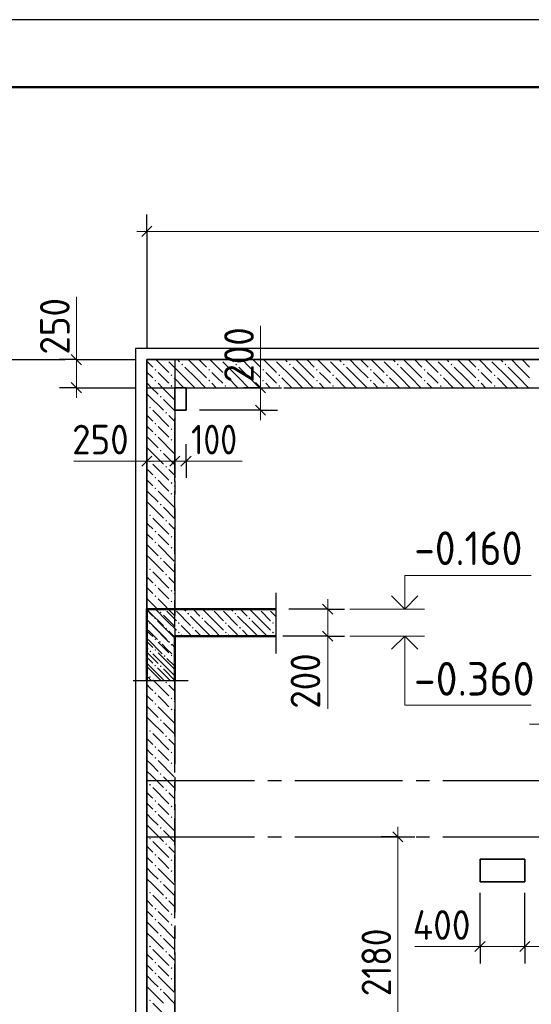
# Model space of a CAD drawing. Header units: millimetres. Extents: x 0 to 50400, y 0 to 35640.
# Tile 9 of 19: x 7882 to 12442, y 26870 to 35640. Entities that reach past the tile are written whole.
import ezdxf

# ---------------------------------------------------------------- set-up
doc = ezdxf.new("R2010")
doc.units = ezdxf.units.MM
doc.linetypes.add('______2', pattern=[324, 240, -84])
doc.linetypes.add('______5', pattern=[1320, 960, -120, 120, -120])
for name, color, linetype, lineweight in [('Standard', 7, 'Continuous', 25), ('ЖБ Перекрытие верхний уровень', 7, 'Continuous', 35), ('ЖБ Стена верхний уровень', 7, 'Continuous', 35), ('Общий01', 7, 'Continuous', 13), ('Примечания', 7, 'Continuous', 13), ('Размерная линия_ общее', 7, 'Continuous', 13)]:
    doc.layers.add(name, color=color, linetype=linetype, lineweight=lineweight)
doc.layers.add('Оси', color=7, linetype='______5', true_color=0x656565)
doc.styles.add('ISOCPEUR', font='txt')

msp = doc.modelspace()

# ---------------------------------------------------------------- hatches: boundary and pattern name
at = {"layer": 'ЖБ Стена верхний уровень', "linetype": 'Continuous', "lineweight": 18, "transparency": 33554687}
for points in [[(9190.5, 32612.4), (9187.6, 32609.5), (9184.7, 32612.4)], [(9323.8, 32569.3), (9331.6, 32577.1), (9339.4, 32569.3), (9331.6, 32561.5)], [(9670.5, 32612.4), (9667.6, 32609.5), (9664.7, 32612.4)], [(9803.8, 32569.3), (9811.6, 32577.1), (9819.4, 32569.3), (9811.6, 32561.5)], [(10150.5, 32612.4), (10147.6, 32609.5), (10144.7, 32612.4)], [(10283.8, 32569.3), (10291.6, 32577.1), (10299.4, 32569.3), (10291.6, 32561.5)], [(10630.5, 32612.4), (10627.6, 32609.5), (10624.7, 32612.4)], [(10763.8, 32569.3), (10771.6, 32577.1), (10779.4, 32569.3), (10771.6, 32561.5)], [(11110.5, 32612.4), (11107.6, 32609.5), (11104.7, 32612.4)], [(11243.8, 32569.3), (11251.6, 32577.1), (11259.4, 32569.3), (11251.6, 32561.5)], [(11590.5, 32612.4), (11587.6, 32609.5), (11584.7, 32612.4)], [(11723.8, 32569.3), (11731.6, 32577.1), (11739.4, 32569.3), (11731.6, 32561.5)], [(12070.5, 32612.4), (12067.6, 32609.5), (12064.7, 32612.4)], [(12203.8, 32569.3), (12211.6, 32577.1), (12219.4, 32569.3), (12211.6, 32561.5)], [(9083.8, 32521.3), (9091.6, 32529.1), (9099.4, 32521.3), (9091.6, 32513.5)], [(9227.8, 32473.3), (9235.6, 32481.1), (9243.4, 32473.3), (9235.6, 32465.5)], [(9563.8, 32521.3), (9571.6, 32529.1), (9579.4, 32521.3), (9571.6, 32513.5)], [(9707.8, 32473.3), (9715.6, 32481.1), (9723.4, 32473.3), (9715.6, 32465.5)], [(10043.8, 32521.3), (10051.6, 32529.1), (10059.4, 32521.3), (10051.6, 32513.5)], [(10187.8, 32473.3), (10195.6, 32481.1), (10203.4, 32473.3), (10195.6, 32465.5)], [(10523.8, 32521.3), (10531.6, 32529.1), (10539.4, 32521.3), (10531.6, 32513.5)], [(10667.8, 32473.3), (10675.6, 32481.1), (10683.4, 32473.3), (10675.6, 32465.5)], [(11003.8, 32521.3), (11011.6, 32529.1), (11019.4, 32521.3), (11011.6, 32513.5)], [(11147.8, 32473.3), (11155.6, 32481.1), (11163.4, 32473.3), (11155.6, 32465.5)], [(11483.8, 32521.3), (11491.6, 32529.1), (11499.4, 32521.3), (11491.6, 32513.5)], [(11627.8, 32473.3), (11635.6, 32481.1), (11643.4, 32473.3), (11635.6, 32465.5)], [(11963.8, 32521.3), (11971.6, 32529.1), (11979.4, 32521.3), (11971.6, 32513.5)], [(12107.8, 32473.3), (12115.6, 32481.1), (12123.4, 32473.3), (12115.6, 32465.5)], [(9083.8, 32425.3), (9091.6, 32433.1), (9099.4, 32425.3), (9091.6, 32417.5)], [(9227.8, 32377.3), (9235.6, 32385.1), (9243.4, 32377.3), (9235.6, 32369.5)], [(9563.8, 32425.3), (9571.6, 32433.1), (9579.4, 32425.3), (9571.6, 32417.5)], [(9707.8, 32377.3), (9715.6, 32385.1), (9723.4, 32377.3), (9715.6, 32369.5)], [(10043.8, 32425.3), (10051.6, 32433.1), (10059.4, 32425.3), (10051.6, 32417.5)], [(10187.8, 32377.3), (10195.6, 32385.1), (10203.4, 32377.3), (10195.6, 32369.5)], [(10523.8, 32425.3), (10531.6, 32433.1), (10539.4, 32425.3), (10531.6, 32417.5)], [(10667.8, 32377.3), (10675.6, 32385.1), (10683.4, 32377.3), (10675.6, 32369.5)], [(11003.8, 32425.3), (11011.6, 32433.1), (11019.4, 32425.3), (11011.6, 32417.5)], [(11147.8, 32377.3), (11155.6, 32385.1), (11163.4, 32377.3), (11155.6, 32369.5)], [(11483.8, 32425.3), (11491.6, 32433.1), (11499.4, 32425.3), (11491.6, 32417.5)], [(11627.8, 32377.3), (11635.6, 32385.1), (11643.4, 32377.3), (11635.6, 32369.5)], [(11963.8, 32425.3), (11971.6, 32433.1), (11979.4, 32425.3), (11971.6, 32417.5)], [(12107.8, 32377.3), (12115.6, 32385.1), (12123.4, 32377.3), (12115.6, 32369.5)], [(9131.8, 32281.3), (9139.6, 32289.1), (9147.4, 32281.3), (9139.6, 32273.5)], [(9035.8, 32185.3), (9043.6, 32193.1), (9051.4, 32185.3), (9043.6, 32177.5)], [(9179.8, 32137.3), (9187.6, 32145.1), (9195.4, 32137.3), (9187.6, 32129.5)], [(9083.8, 32041.3), (9091.6, 32049.1), (9099.4, 32041.3), (9091.6, 32033.5)], [(9083.8, 31945.3), (9091.6, 31953.1), (9099.4, 31945.3), (9091.6, 31937.5)], [(9227.8, 31993.3), (9235.6, 32001.1), (9243.4, 31993.3), (9235.6, 31985.5)], [(9227.8, 31897.3), (9235.6, 31905.1), (9243.4, 31897.3), (9235.6, 31889.5)], [(9131.8, 31801.3), (9139.6, 31809.1), (9147.4, 31801.3), (9139.6, 31793.5)], [(9035.8, 31705.3), (9043.6, 31713.1), (9051.4, 31705.3), (9043.6, 31697.5)], [(9179.8, 31657.3), (9187.6, 31665.1), (9195.4, 31657.3), (9187.6, 31649.5)], [(9083.8, 31561.3), (9091.6, 31569.1), (9099.4, 31561.3), (9091.6, 31553.5)], [(9227.8, 31513.3), (9235.6, 31521.1), (9243.4, 31513.3), (9235.6, 31505.5)], [(9083.8, 31465.3), (9091.6, 31473.1), (9099.4, 31465.3), (9091.6, 31457.5)], [(9227.8, 31417.3), (9235.6, 31425.1), (9243.4, 31417.3), (9235.6, 31409.5)], [(9131.8, 31321.3), (9139.6, 31329.1), (9147.4, 31321.3), (9139.6, 31313.5)], [(9035.8, 31225.3), (9043.6, 31233.1), (9051.4, 31225.3), (9043.6, 31217.5)], [(9179.8, 31177.3), (9187.6, 31185.1), (9195.4, 31177.3), (9187.6, 31169.5)], [(9083.8, 31081.3), (9091.6, 31089.1), (9099.4, 31081.3), (9091.6, 31073.5)], [(9083.8, 30985.3), (9091.6, 30993.1), (9099.4, 30985.3), (9091.6, 30977.5)], [(9227.8, 31033.3), (9235.6, 31041.1), (9243.4, 31033.3), (9235.6, 31025.5)], [(9227.8, 30937.3), (9235.6, 30945.1), (9243.4, 30937.3), (9235.6, 30929.5)], [(9131.8, 30841.3), (9139.6, 30849.1), (9147.4, 30841.3), (9139.6, 30833.5)], [(9035.8, 30745.3), (9043.6, 30753.1), (9051.4, 30745.3), (9043.6, 30737.5)], [(9179.8, 30697.3), (9187.6, 30705.1), (9195.4, 30697.3), (9187.6, 30689.5)], [(9083.8, 30601.3), (9091.6, 30609.1), (9099.4, 30601.3), (9091.6, 30593.5)], [(9227.8, 30553.3), (9235.6, 30561.1), (9243.4, 30553.3), (9235.6, 30545.5)], [(9083.8, 30505.3), (9091.6, 30513.1), (9099.4, 30505.3), (9091.6, 30497.5)], [(9227.8, 30457.3), (9235.6, 30465.1), (9243.4, 30457.3), (9235.6, 30449.5)], [(9131.8, 30361.3), (9139.6, 30369.1), (9147.4, 30361.3), (9139.6, 30353.5)], [(9179.8, 30217.3), (9187.6, 30225.1), (9195.4, 30217.3), (9187.6, 30209.5)], [(9083.8, 30121.3), (9091.6, 30129.1), (9099.4, 30121.3), (9091.6, 30113.5)], [(9227.8, 30073.3), (9235.6, 30081.1), (9243.4, 30073.3), (9235.6, 30065.5)], [(9083.8, 30025.3), (9091.6, 30033.1), (9099.4, 30025.3), (9091.6, 30017.5)], [(9227.8, 29977.3), (9235.6, 29985.1), (9243.4, 29977.3), (9235.6, 29969.5)], [(9131.8, 29881.3), (9139.6, 29889.1), (9147.4, 29881.3), (9139.6, 29873.5)], [(9179.8, 29737.3), (9187.6, 29745.1), (9195.4, 29737.3), (9187.6, 29729.5)], [(9083.8, 29641.3), (9091.6, 29649.1), (9099.4, 29641.3), (9091.6, 29633.5)], [(9227.8, 29593.3), (9235.6, 29601.1), (9243.4, 29593.3), (9235.6, 29585.5)], [(9083.8, 29545.3), (9091.6, 29553.1), (9099.4, 29545.3), (9091.6, 29537.5)], [(9227.8, 29497.3), (9235.6, 29505.1), (9243.4, 29497.3), (9235.6, 29489.5)], [(9131.8, 29401.3), (9139.6, 29409.1), (9147.4, 29401.3), (9139.6, 29393.5)], [(9179.8, 29257.3), (9187.6, 29265.1), (9195.4, 29257.3), (9187.6, 29249.5)], [(9083.8, 29161.3), (9091.6, 29169.1), (9099.4, 29161.3), (9091.6, 29153.5)], [(9227.8, 29113.3), (9235.6, 29121.1), (9243.4, 29113.3), (9235.6, 29105.5)], [(9083.8, 29065.3), (9091.6, 29073.1), (9099.4, 29065.3), (9091.6, 29057.5)], [(9227.8, 29017.3), (9235.6, 29025.1), (9243.4, 29017.3), (9235.6, 29009.5)], [(9131.8, 28921.3), (9139.6, 28929.1), (9147.4, 28921.3), (9139.6, 28913.5)], [(9035.8, 28825.3), (9043.6, 28833.1), (9051.4, 28825.3), (9043.6, 28817.5)], [(9179.8, 28777.3), (9187.6, 28785.1), (9195.4, 28777.3), (9187.6, 28769.5)], [(9083.8, 28681.3), (9091.6, 28689.1), (9099.4, 28681.3), (9091.6, 28673.5)], [(9083.8, 28585.3), (9091.6, 28593.1), (9099.4, 28585.3), (9091.6, 28577.5)], [(9227.8, 28633.3), (9235.6, 28641.1), (9243.4, 28633.3), (9235.6, 28625.5)], [(9227.8, 28537.3), (9235.6, 28545.1), (9243.4, 28537.3), (9235.6, 28529.5)], [(9131.8, 28441.3), (9139.6, 28449.1), (9147.4, 28441.3), (9139.6, 28433.5)], [(9035.8, 28345.3), (9043.6, 28353.1), (9051.4, 28345.3), (9043.6, 28337.5)], [(9179.8, 28297.3), (9187.6, 28305.1), (9195.4, 28297.3), (9187.6, 28289.5)], [(9083.8, 28201.3), (9091.6, 28209.1), (9099.4, 28201.3), (9091.6, 28193.5)], [(9227.8, 28153.3), (9235.6, 28161.1), (9243.4, 28153.3), (9235.6, 28145.5)], [(9083.8, 28105.3), (9091.6, 28113.1), (9099.4, 28105.3), (9091.6, 28097.5)], [(9227.8, 28057.3), (9235.6, 28065.1), (9243.4, 28057.3), (9235.6, 28049.5)], [(9131.8, 27961.3), (9139.6, 27969.1), (9147.4, 27961.3), (9139.6, 27953.5)], [(9035.8, 27865.3), (9043.6, 27873.1), (9051.4, 27865.3), (9043.6, 27857.5)], [(9179.8, 27817.3), (9187.6, 27825.1), (9195.4, 27817.3), (9187.6, 27809.5)], [(9083.8, 27721.3), (9091.6, 27729.1), (9099.4, 27721.3), (9091.6, 27713.5)], [(9083.8, 27625.3), (9091.6, 27633.1), (9099.4, 27625.3), (9091.6, 27617.5)], [(9227.8, 27673.3), (9235.6, 27681.1), (9243.4, 27673.3), (9235.6, 27665.5)], [(9227.8, 27577.3), (9235.6, 27585.1), (9243.4, 27577.3), (9235.6, 27569.5)], [(9131.8, 27481.3), (9139.6, 27489.1), (9147.4, 27481.3), (9139.6, 27473.5)], [(9035.8, 27385.3), (9043.6, 27393.1), (9051.4, 27385.3), (9043.6, 27377.5)], [(9179.8, 27337.3), (9187.6, 27345.1), (9195.4, 27337.3), (9187.6, 27329.5)], [(9083.8, 27241.3), (9091.6, 27249.1), (9099.4, 27241.3), (9091.6, 27233.5)], [(9227.8, 27193.3), (9235.6, 27201.1), (9243.4, 27193.3), (9235.6, 27185.5)], [(9083.8, 27145.3), (9091.6, 27153.1), (9099.4, 27145.3), (9091.6, 27137.5)], [(9227.8, 27097.3), (9235.6, 27105.1), (9243.4, 27097.3), (9235.6, 27089.5)], [(9131.8, 27001.3), (9139.6, 27009.1), (9147.4, 27001.3), (9139.6, 26993.5)], [(9035.8, 26905.3), (9043.6, 26913.1), (9051.4, 26905.3), (9043.6, 26897.5)]]:
    msp.add_hatch(color=7, dxfattribs=at).paths.add_polyline_path(points, flags=16)
h = msp.add_hatch(color=7, dxfattribs=at)
h.paths.add_polyline_path([(9038.8, 30268.4), (9038.9, 30262.2), (9043.6, 30257.5), (9051.4, 30265.3), (9043.6, 30273.1)])
h.paths.add_polyline_path([(9038.8, 30268.4), (9038.9, 30262.2), (9035.8, 30265.3)], flags=16)
h = msp.add_hatch(color=7, dxfattribs=at)
h.paths.add_polyline_path([(9044.2, 29792.4), (9035.8, 29785.3), (9043.6, 29793.1)], flags=16)
h.paths.add_polyline_path([(9044.2, 29792.4), (9044.4, 29778.3), (9051.4, 29785.3)])
h.paths.add_polyline_path([(9044.2, 29792.4), (9044.4, 29778.3), (9043.6, 29777.5), (9035.8, 29785.3)], flags=16)
h = msp.add_hatch(color=7, dxfattribs=at)
h.paths.add_polyline_path([(9049.7, 29306.9), (9035.8, 29305.3), (9043.6, 29313.1)], flags=16)
h.paths.add_polyline_path([(9049.7, 29306.9), (9049.8, 29303.7), (9051.4, 29305.3)])
h.paths.add_polyline_path([(9049.7, 29306.9), (9049.8, 29303.7), (9043.6, 29297.5), (9035.8, 29305.3)], flags=16)
at = {"layer": 'Общий01', "linetype": 'Continuous', "lineweight": 13, "transparency": 33554687}
for points in [[(9174, 30384), (9167.7, 30390.3), (9180.3, 30390.3)], [(9258, 30384), (9251.7, 30390.3), (9264.3, 30390.3)], [(9384, 30342), (9376.2, 30349.8), (9384, 30357.6), (9391.8, 30349.8)], [(9594, 30384), (9587.7, 30390.3), (9600.3, 30390.3)], [(9678, 30384), (9671.7, 30390.3), (9684.3, 30390.3)], [(9804, 30342), (9796.2, 30349.8), (9804, 30357.6), (9811.8, 30349.8)], [(10014, 30384), (10007.7, 30390.3), (10020.3, 30390.3)], [(10098, 30384), (10091.7, 30390.3), (10104.3, 30390.3)], [(9090, 30300), (9082.2, 30307.8), (9090, 30315.6), (9097.8, 30307.8)], [(9300, 30258), (9292.2, 30265.8), (9300, 30273.6), (9307.8, 30265.8)], [(9510, 30300), (9502.2, 30307.8), (9510, 30315.6), (9517.8, 30307.8)], [(9720, 30258), (9712.2, 30265.8), (9720, 30273.6), (9727.8, 30265.8)], [(9930, 30300), (9922.2, 30307.8), (9930, 30315.6), (9937.8, 30307.8)], [(10140, 30258), (10132.2, 30265.8), (10140, 30273.6), (10147.8, 30265.8)], [(9300, 30174), (9292.2, 30181.8), (9300, 30189.6), (9307.8, 30181.8)], [(9426, 30216), (9418.2, 30223.8), (9426, 30231.6), (9433.8, 30223.8)], [(9720, 30174), (9712.2, 30181.8), (9720, 30189.6), (9727.8, 30181.8)], [(9846, 30216), (9838.2, 30223.8), (9846, 30231.6), (9853.8, 30223.8)], [(10140, 30174), (10132.2, 30181.8), (10140, 30189.6), (10147.8, 30181.8)], [(9132, 30090), (9124.2, 30097.8), (9132, 30105.6), (9139.8, 30097.8)], [(9216, 30090), (9208.2, 30097.8), (9216, 30105.6), (9223.8, 30097.8)], [(9048, 30006), (9040.2, 30013.8), (9048, 30021.6), (9055.8, 30013.8)], [(9174, 29964), (9166.2, 29971.8), (9174, 29979.6), (9181.8, 29971.8)], [(9258, 29964), (9250.2, 29971.8), (9258, 29979.6), (9265.1, 29972.5), (9265.1, 29971.1)], [(9090, 29880), (9082.2, 29887.8), (9090, 29895.6), (9097.8, 29887.8)]]:
    msp.add_hatch(color=7, dxfattribs=at).paths.add_polyline_path(points, flags=16)

# ---------------------------------------------------------------- linework, layer by layer
at = {"layer": 'Standard', "color": 7, "linetype": 'Continuous', "lineweight": 25, "transparency": 33554687}
msp.add_lwpolyline([(0, 0), (50400, 0), (50400, 35640), (0, 35640), (0, 0)], close=True, dxfattribs=at)
at = {"layer": 'Standard', "color": 7, "linetype": 'Continuous', "lineweight": 50, "transparency": 33554687}
msp.add_lwpolyline([(2400, 35040), (49800, 35040), (49800, 600), (2400, 600), (2400, 35040)], close=True, dxfattribs=at)
at = {"layer": 'Standard', "color": 254, "linetype": 'Continuous', "lineweight": -3, "true_color": 0xc4c4ff, "transparency": 33554687}
msp.add_lwpolyline([(8915.1, 10212.4), (40365.1, 10212.4), (40365.1, 32712.4), (8915.1, 32712.4), (8915.1, 10212.4)], dxfattribs=at)
at = {"layer": 'ЖБ Перекрытие верхний уровень', "color": 7, "linetype": 'Continuous', "lineweight": 35, "transparency": 33554687}
for p, q in [((23895.1, 32612.4), (9015.1, 32612.4)), ((9015.1, 32612.4), (9015.1, 13662.4)), ((9365.1, 32362.4), (9265.1, 32362.4)), ((9265.1, 32362.4), (9265.1, 32162.4)), ((9365.1, 32162.4), (9365.1, 32362.4)), ((9265.1, 32162.4), (9365.1, 32162.4)), ((12385.1, 28162.4), (11985.1, 28162.4)), ((11985.1, 28162.4), (11985.1, 27962.4)), ((12385.1, 27962.4), (12385.1, 28162.4)), ((11985.1, 27962.4), (12385.1, 27962.4))]:
    msp.add_line(p, q, dxfattribs=at)
at = {"layer": 'ЖБ Стена верхний уровень', "color": 251, "linetype": '______2', "lineweight": -3, "true_color": 0x656565, "transparency": 33554687}
for p, q in [((27553, 32612.4), (9015.1, 32612.4)), ((9015.1, 32612.4), (9015.1, 32362.4)), ((9015.1, 32362.4), (9015.1, 20062.4)), ((9265.1, 19862.4), (9265.1, 32362.4)), ((9265.1, 32362.4), (27553, 32362.4))]:
    msp.add_line(p, q, dxfattribs=at)
at = {"layer": 'ЖБ Стена верхний уровень', "color": 9, "linetype": 'Continuous', "lineweight": 18, "true_color": 0xc7c7c7, "transparency": 33554687}
for p, q in [((9015.1, 32597.8), (9067.6, 32545.3)), ((9096.5, 32612.4), (9211.6, 32497.3)), ((9355.6, 32449.3), (9211.6, 32593.3)), ((9288.5, 32612.4), (9307.6, 32593.3)), ((9355.6, 32545.3), (9451.6, 32449.3)), ((9451.6, 32545.3), (9384.5, 32612.4)), ((9451.6, 32545.3), (9547.6, 32449.3)), ((9480.5, 32612.4), (9547.6, 32545.3)), ((9576.5, 32612.4), (9691.6, 32497.3)), ((9835.6, 32449.3), (9691.6, 32593.3)), ((9768.5, 32612.4), (9787.6, 32593.3)), ((9835.6, 32545.3), (9931.6, 32449.3)), ((9931.6, 32545.3), (9864.5, 32612.4)), ((9931.6, 32545.3), (10027.6, 32449.3)), ((9960.5, 32612.4), (10027.6, 32545.3)), ((10056.5, 32612.4), (10171.6, 32497.3)), ((10315.6, 32449.3), (10171.6, 32593.3)), ((10248.5, 32612.4), (10267.6, 32593.3)), ((10315.6, 32545.3), (10411.6, 32449.3)), ((10411.6, 32545.3), (10344.5, 32612.4)), ((10411.6, 32545.3), (10507.6, 32449.3)), ((10440.5, 32612.4), (10507.6, 32545.3)), ((10536.5, 32612.4), (10651.6, 32497.3)), ((10795.6, 32449.3), (10651.6, 32593.3)), ((10728.5, 32612.4), (10747.6, 32593.3)), ((10795.6, 32545.3), (10891.6, 32449.3)), ((10891.6, 32545.3), (10824.5, 32612.4)), ((10891.6, 32545.3), (10987.6, 32449.3)), ((10920.5, 32612.4), (10987.6, 32545.3)), ((11016.5, 32612.4), (11131.6, 32497.3)), ((11275.6, 32449.3), (11131.6, 32593.3)), ((11208.5, 32612.4), (11227.6, 32593.3)), ((11275.6, 32545.3), (11371.6, 32449.3)), ((11371.6, 32545.3), (11304.5, 32612.4)), ((11371.6, 32545.3), (11467.6, 32449.3)), ((11400.5, 32612.4), (11467.6, 32545.3)), ((11496.5, 32612.4), (11611.6, 32497.3)), ((11755.6, 32449.3), (11611.6, 32593.3)), ((11688.5, 32612.4), (11707.6, 32593.3)), ((11755.6, 32545.3), (11851.6, 32449.3)), ((11851.6, 32545.3), (11784.5, 32612.4)), ((11851.6, 32545.3), (11947.6, 32449.3)), ((11880.5, 32612.4), (11947.6, 32545.3)), ((11976.5, 32612.4), (12091.6, 32497.3)), ((12235.6, 32449.3), (12091.6, 32593.3)), ((12168.5, 32612.4), (12187.6, 32593.3)), ((12235.6, 32545.3), (12331.6, 32449.3)), ((12331.6, 32545.3), (12264.5, 32612.4)), ((12331.6, 32545.3), (12427.6, 32449.3)), ((12360.5, 32612.4), (12427.6, 32545.3)), ((9015.1, 32501.8), (9067.6, 32449.3)), ((9163.6, 32449.3), (9115.6, 32497.3)), ((9211.6, 32401.3), (9163.6, 32449.3)), ((9259.6, 32449.3), (9346.5, 32362.4)), ((9355.6, 32449.3), (9442.5, 32362.4)), ((9451.6, 32449.3), (9538.5, 32362.4)), ((9643.6, 32449.3), (9595.6, 32497.3)), ((9691.6, 32401.3), (9643.6, 32449.3)), ((9739.6, 32449.3), (9826.5, 32362.4)), ((9835.6, 32449.3), (9922.5, 32362.4)), ((9931.6, 32449.3), (10018.5, 32362.4)), ((10123.6, 32449.3), (10075.6, 32497.3)), ((10171.6, 32401.3), (10123.6, 32449.3)), ((10219.6, 32449.3), (10306.5, 32362.4)), ((10315.6, 32449.3), (10402.5, 32362.4)), ((10411.6, 32449.3), (10498.5, 32362.4)), ((10603.6, 32449.3), (10555.6, 32497.3)), ((10651.6, 32401.3), (10603.6, 32449.3)), ((10699.6, 32449.3), (10786.5, 32362.4)), ((10795.6, 32449.3), (10882.5, 32362.4)), ((10891.6, 32449.3), (10978.5, 32362.4)), ((11083.6, 32449.3), (11035.6, 32497.3)), ((11131.6, 32401.3), (11083.6, 32449.3)), ((11179.6, 32449.3), (11266.5, 32362.4)), ((11275.6, 32449.3), (11362.5, 32362.4)), ((11371.6, 32449.3), (11458.5, 32362.4)), ((11563.6, 32449.3), (11515.6, 32497.3)), ((11611.6, 32401.3), (11563.6, 32449.3)), ((11659.6, 32449.3), (11746.5, 32362.4)), ((11755.6, 32449.3), (11842.5, 32362.4)), ((11851.6, 32449.3), (11938.5, 32362.4)), ((12043.6, 32449.3), (11995.6, 32497.3)), ((12091.6, 32401.3), (12043.6, 32449.3)), ((12139.6, 32449.3), (12226.5, 32362.4)), ((12235.6, 32449.3), (12322.5, 32362.4)), ((12331.6, 32449.3), (12418.5, 32362.4)), ((9015.1, 32405.8), (9058.5, 32362.4)), ((9058.5, 32362.4), (9115.6, 32305.3)), ((9115.6, 32401.3), (9154.5, 32362.4)), ((9154.5, 32362.4), (9259.6, 32257.3)), ((9595.6, 32401.3), (9634.5, 32362.4)), ((10075.6, 32401.3), (10114.5, 32362.4)), ((10555.6, 32401.3), (10594.5, 32362.4)), ((11035.6, 32401.3), (11074.5, 32362.4)), ((11515.6, 32401.3), (11554.5, 32362.4)), ((11995.6, 32401.3), (12034.5, 32362.4)), ((9019.6, 32305.3), (9163.6, 32161.3)), ((9259.6, 32353.3), (9265.1, 32347.8)), ((9163.6, 32257.3), (9265.1, 32155.8)), ((9067.6, 32161.3), (9211.6, 32017.3)), ((9265.1, 32059.8), (9211.6, 32113.3)), ((9163.6, 31969.3), (9115.6, 32017.3)), ((9115.6, 31921.3), (9259.6, 31777.3)), ((9211.6, 31921.3), (9163.6, 31969.3)), ((9259.6, 31969.3), (9265.1, 31963.8)), ((9259.6, 31873.3), (9265.1, 31867.8)), ((9163.6, 31777.3), (9265.1, 31675.8)), ((9019.6, 31729.3), (9015.1, 31733.8)), ((9067.6, 31681.3), (9211.6, 31537.3)), ((9265.1, 31579.8), (9211.6, 31633.3)), ((9163.6, 31489.3), (9115.6, 31537.3)), ((9211.6, 31441.3), (9163.6, 31489.3)), ((9259.6, 31489.3), (9265.1, 31483.8)), ((9115.6, 31441.3), (9259.6, 31297.3)), ((9259.6, 31393.3), (9265.1, 31387.8)), ((9019.6, 31249.3), (9015.1, 31253.8)), ((9163.6, 31297.3), (9265.1, 31195.8)), ((9067.6, 31201.3), (9211.6, 31057.3)), ((9265.1, 31099.8), (9211.6, 31153.3)), ((9163.6, 31009.3), (9115.6, 31057.3)), ((9115.6, 30961.3), (9259.6, 30817.3)), ((9211.6, 30961.3), (9163.6, 31009.3)), ((9259.6, 31009.3), (9265.1, 31003.8)), ((9259.6, 30913.3), (9265.1, 30907.8)), ((9163.6, 30817.3), (9265.1, 30715.8)), ((9019.6, 30769.3), (9015.1, 30773.8)), ((9067.6, 30721.3), (9211.6, 30577.3)), ((9265.1, 30619.8), (9211.6, 30673.3)), ((9163.6, 30529.3), (9115.6, 30577.3)), ((9211.6, 30481.3), (9163.6, 30529.3)), ((9259.6, 30529.3), (9265.1, 30523.8)), ((9115.6, 30481.3), (9259.6, 30337.3)), ((9259.6, 30433.3), (9265.1, 30427.8)), ((9019.6, 30289.3), (9015.1, 30293.8)), ((9163.6, 30337.3), (9265.1, 30235.8)), ((9067.6, 30241.3), (9211.6, 30097.3)), ((9265.1, 30139.8), (9211.6, 30193.3)), ((9163.6, 30049.3), (9115.6, 30097.3)), ((9115.6, 30001.3), (9259.6, 29857.3)), ((9211.6, 30001.3), (9163.6, 30049.3)), ((9259.6, 30049.3), (9265.1, 30043.8)), ((9259.6, 29953.3), (9265.1, 29947.8)), ((9163.6, 29857.3), (9265.1, 29755.8)), ((9019.6, 29809.3), (9015.1, 29813.8)), ((9067.6, 29761.3), (9211.6, 29617.3)), ((9265.1, 29659.8), (9211.6, 29713.3)), ((9163.6, 29569.3), (9115.6, 29617.3)), ((9211.6, 29521.3), (9163.6, 29569.3)), ((9259.6, 29569.3), (9265.1, 29563.8)), ((9115.6, 29521.3), (9259.6, 29377.3)), ((9259.6, 29473.3), (9265.1, 29467.8)), ((9019.6, 29329.3), (9015.1, 29333.8)), ((9163.6, 29377.3), (9265.1, 29275.8)), ((9067.6, 29281.3), (9211.6, 29137.3)), ((9265.1, 29179.8), (9211.6, 29233.3)), ((9163.6, 29089.3), (9115.6, 29137.3)), ((9115.6, 29041.3), (9259.6, 28897.3)), ((9211.6, 29041.3), (9163.6, 29089.3)), ((9259.6, 29089.3), (9265.1, 29083.8)), ((9259.6, 28993.3), (9265.1, 28987.8)), ((9019.6, 28849.3), (9015.1, 28853.8)), ((9163.6, 28897.3), (9265.1, 28795.8)), ((9067.6, 28801.3), (9211.6, 28657.3)), ((9265.1, 28699.8), (9211.6, 28753.3)), ((9163.6, 28609.3), (9115.6, 28657.3)), ((9211.6, 28561.3), (9163.6, 28609.3)), ((9259.6, 28609.3), (9265.1, 28603.8)), ((9115.6, 28561.3), (9259.6, 28417.3)), ((9259.6, 28513.3), (9265.1, 28507.8)), ((9163.6, 28417.3), (9265.1, 28315.8)), ((9019.6, 28369.3), (9015.1, 28373.8)), ((9067.6, 28321.3), (9211.6, 28177.3)), ((9265.1, 28219.8), (9211.6, 28273.3)), ((9163.6, 28129.3), (9115.6, 28177.3)), ((9115.6, 28081.3), (9259.6, 27937.3)), ((9211.6, 28081.3), (9163.6, 28129.3)), ((9259.6, 28129.3), (9265.1, 28123.8)), ((9259.6, 28033.3), (9265.1, 28027.8)), ((9019.6, 27889.3), (9015.1, 27893.8)), ((9163.6, 27937.3), (9265.1, 27835.8)), ((9067.6, 27841.3), (9211.6, 27697.3)), ((9265.1, 27739.8), (9211.6, 27793.3)), ((9015.1, 27701.8), (9067.6, 27649.3)), ((9163.6, 27649.3), (9115.6, 27697.3)), ((9211.6, 27601.3), (9163.6, 27649.3)), ((9259.6, 27649.3), (9265.1, 27643.8)), ((9115.6, 27601.3), (9259.6, 27457.3)), ((9259.6, 27553.3), (9265.1, 27547.8)), ((9163.6, 27457.3), (9265.1, 27355.8)), ((9019.6, 27409.3), (9015.1, 27413.8)), ((9015.1, 27317.8), (9067.6, 27265.3)), ((9265.1, 27259.8), (9211.6, 27313.3)), ((9015.1, 27221.8), (9067.6, 27169.3)), ((9163.6, 27169.3), (9115.6, 27217.3)), ((9115.6, 27121.3), (9259.6, 26977.3)), ((9211.6, 27121.3), (9163.6, 27169.3)), ((9259.6, 27169.3), (9265.1, 27163.8)), ((9259.6, 27073.3), (9265.1, 27067.8)), ((9019.6, 26929.3), (9015.1, 26933.8)), ((9163.6, 26977.3), (9265.1, 26875.8))]:
    msp.add_line(p, q, dxfattribs=at)
for points in [[(9019.6, 32209.3), (9016.8, 32212.1), (9016.8, 32212.1), (9015.1, 32213.8)], [(9015.1, 32117.8), (9017.9, 32115), (9017.9, 32115), (9067.6, 32065.3)], [(9015.1, 32021.8), (9019, 32017.9), (9019, 32017.9), (9067.6, 31969.3)], [(9015.1, 31925.8), (9020.1, 31920.8), (9020.1, 31920.8), (9115.6, 31825.3)], [(9019.6, 31825.3), (9021.2, 31823.7), (9021.2, 31823.7), (9163.6, 31681.3)], [(9015.1, 31637.8), (9023.4, 31629.5), (9023.4, 31629.5), (9067.6, 31585.3)], [(9015.1, 31541.8), (9024.5, 31532.4), (9024.5, 31532.4), (9067.6, 31489.3)], [(9015.1, 31445.8), (9025.6, 31435.3), (9025.6, 31435.3), (9115.6, 31345.3)], [(9019.6, 31345.3), (9026.7, 31338.2), (9026.7, 31338.2), (9163.6, 31201.3)], [(9015.1, 31157.8), (9028.9, 31144), (9028.9, 31144), (9067.6, 31105.3)], [(9015.1, 31061.8), (9030, 31046.9), (9030, 31046.9), (9067.6, 31009.3)], [(9015.1, 30965.8), (9031.1, 30949.8), (9031.1, 30949.8), (9115.6, 30865.3)], [(9019.6, 30865.3), (9032.2, 30852.7), (9032.2, 30852.7), (9163.6, 30721.3)], [(9015.1, 30677.8), (9034.4, 30658.5), (9034.4, 30658.5), (9067.6, 30625.3)], [(9015.1, 30581.8), (9035.5, 30561.4), (9035.5, 30561.4), (9067.6, 30529.3)], [(9015.1, 30485.8), (9036.6, 30464.3), (9036.6, 30464.3), (9115.6, 30385.3)], [(9019.6, 30385.3), (9037.7, 30367.2), (9037.7, 30367.2), (9163.6, 30241.3)], [(9015.1, 30197.8), (9039.9, 30173), (9039.9, 30173), (9067.6, 30145.3)], [(9015.1, 30101.8), (9041, 30075.9), (9041, 30075.9), (9067.6, 30049.3)], [(9015.1, 30005.8), (9042.1, 29978.8), (9042.1, 29978.8), (9115.6, 29905.3)], [(9019.6, 29905.3), (9043.2, 29881.7), (9043.2, 29881.7), (9163.6, 29761.3)], [(9015.1, 29717.8), (9045.4, 29687.5), (9045.4, 29687.5), (9067.6, 29665.3)], [(9015.1, 29621.8), (9046.5, 29590.4), (9046.5, 29590.4), (9067.6, 29569.3)], [(9015.1, 29525.8), (9047.6, 29493.3), (9047.6, 29493.3), (9115.6, 29425.3)], [(9019.6, 29425.3), (9048.7, 29396.1), (9048.7, 29396.1), (9163.6, 29281.3)], [(9015.1, 29237.8), (9050.9, 29201.9), (9050.9, 29201.9), (9067.6, 29185.3)], [(9015.1, 29141.8), (9052, 29104.9), (9052, 29104.9), (9067.6, 29089.3)], [(9015.1, 29045.8), (9053.1, 29007.8), (9053.1, 29007.8), (9115.6, 28945.3)], [(9019.6, 28945.3), (9054.2, 28910.6), (9054.2, 28910.6), (9163.6, 28801.3)], [(9015.1, 28757.8), (9056.4, 28716.4), (9056.4, 28716.4), (9067.6, 28705.3)], [(9015.1, 28661.8), (9057.5, 28619.3), (9057.5, 28619.3), (9067.6, 28609.3)], [(9015.1, 28565.8), (9058.6, 28522.2), (9058.6, 28522.2), (9115.6, 28465.3)], [(9019.6, 28465.3), (9059.7, 28425.1), (9059.7, 28425.1), (9163.6, 28321.3)], [(9015.1, 28277.8), (9061.9, 28230.9), (9061.9, 28230.9), (9067.6, 28225.3)], [(9015.1, 28181.8), (9063, 28133.8), (9063, 28133.8), (9067.6, 28129.3)], [(9015.1, 28085.8), (9064.1, 28036.7), (9064.1, 28036.7), (9115.6, 27985.3)], [(9019.6, 27985.3), (9065.2, 27939.6), (9065.2, 27939.6), (9163.6, 27841.3)], [(9015.1, 27797.8), (9067.4, 27745.4), (9067.4, 27745.4), (9067.6, 27745.3)], [(9015.1, 27605.8), (9069.6, 27551.2), (9069.6, 27551.2), (9115.6, 27505.3)], [(9019.6, 27505.3), (9070.7, 27454.1), (9070.7, 27454.1), (9163.6, 27361.3)], [(9067.6, 27361.3), (9071.8, 27357), (9071.8, 27357), (9211.6, 27217.3)], [(9015.1, 27125.8), (9075.1, 27065.7), (9075.1, 27065.7), (9115.6, 27025.3)], [(9019.6, 27025.3), (9076.3, 26968.6), (9076.3, 26968.6), (9163.6, 26881.3)], [(9067.6, 26881.3), (9077.4, 26871.5), (9077.4, 26871.5), (9211.6, 26737.3)]]:
    msp.add_lwpolyline(points, dxfattribs=at)
at = {"layer": 'Общий01', "color": 7, "linetype": 'Continuous', "lineweight": 25, "transparency": 33554687}
for p, q in [((10165.1, 30534.3), (10165.1, 29994.3)), ((8895.1, 29754.3), (9385.1, 29754.3))]:
    msp.add_line(p, q, dxfattribs=at)
at = {"layer": 'Общий01', "color": 7, "linetype": 'Continuous', "lineweight": 35, "transparency": 33554687}
for p, q in [((11314.3, 30390.3), (11196.8, 30507.8)), ((11314.3, 30390.3), (11431.8, 30507.8)), ((11314.3, 30150.3), (11196.8, 30032.8)), ((11314.3, 30150.3), (11431.8, 30032.8))]:
    msp.add_line(p, q, dxfattribs=at)
at = {"layer": 'Общий01', "color": 7, "linetype": 'Continuous', "lineweight": 13, "transparency": 33554687}
for p, q in [((9015.1, 30382.7), (9069, 30328.8)), ((9195, 30286.8), (9091.5, 30390.3)), ((9195, 30370.8), (9279, 30286.8)), ((9279, 30370.8), (9405, 30244.8)), ((9343.5, 30390.3), (9363, 30370.8)), ((9427.5, 30390.3), (9489, 30328.8)), ((9615, 30286.8), (9511.5, 30390.3)), ((9615, 30370.8), (9699, 30286.8)), ((9699, 30370.8), (9825, 30244.8)), ((9763.5, 30390.3), (9783, 30370.8)), ((9847.5, 30390.3), (9909, 30328.8)), ((10035, 30286.8), (9931.5, 30390.3)), ((10035, 30370.8), (10119, 30286.8)), ((10119, 30370.8), (10165.1, 30324.7)), ((10824.6, 30390.3), (11490.2, 30390.3)), ((10824.6, 30390.3), (11490.2, 30390.3)), ((9111, 30202.8), (9015.1, 30298.7)), ((9111, 30286.8), (9195, 30202.8)), ((9195, 30286.8), (9279, 30202.8)), ((9531, 30202.8), (9405, 30328.8)), ((9531, 30286.8), (9615, 30202.8)), ((9615, 30286.8), (9699, 30202.8)), ((9951, 30202.8), (9825, 30328.8)), ((9951, 30286.8), (10035, 30202.8)), ((10035, 30286.8), (10119, 30202.8)), ((9027, 30202.8), (9111, 30118.8)), ((9111, 30202.8), (9195, 30118.8)), ((9195, 30202.8), (9265.1, 30132.7)), ((9363, 30202.8), (9321, 30244.8)), ((9405, 30160.8), (9363, 30202.8)), ((9447, 30202.8), (9499.5, 30150.3)), ((9531, 30202.8), (9583.5, 30150.3)), ((9615, 30202.8), (9667.5, 30150.3)), ((9783, 30202.8), (9741, 30244.8)), ((9825, 30160.8), (9783, 30202.8)), ((9867, 30202.8), (9919.5, 30150.3)), ((9951, 30202.8), (10003.5, 30150.3)), ((10035, 30202.8), (10087.5, 30150.3)), ((10165.1, 30240.7), (10161, 30244.8)), ((9027, 30118.8), (9153, 29992.8)), ((9321, 30160.8), (9331.5, 30150.3)), ((9741, 30160.8), (9751.5, 30150.3)), ((10161, 30160.8), (10165.1, 30156.7)), ((10824.6, 30150.3), (11455, 30150.3)), ((10824.6, 30150.3), (11490.2, 30150.3)), ((9015.1, 30046.7), (9027, 30034.8)), ((9195, 29866.8), (9069, 29992.8)), ((9195, 30034.8), (9153, 30076.8)), ((9237, 29992.8), (9195, 30034.8)), ((9237, 30076.8), (9265.1, 30048.7)), ((9015.1, 29962.7), (9069, 29908.8)), ((9195, 29950.8), (9265.1, 29880.7)), ((9111, 29782.8), (9015.1, 29878.7)), ((9111, 29866.8), (9195, 29782.8)), ((9195, 29866.8), (9265.1, 29796.7)), ((9027, 29782.8), (9055.5, 29754.3)), ((9111, 29782.8), (9139.5, 29754.3)), ((9195, 29782.8), (9223.5, 29754.3))]:
    msp.add_line(p, q, dxfattribs=at)
for points in [[(11314.3, 30390.3), (11314.3, 30690.9), (12441.2, 30690.9)], [(11314.3, 30150.3), (11314.3, 29533.9), (12441.2, 29533.9)]]:
    msp.add_lwpolyline(points, dxfattribs=at)
at = {"layer": 'Общий01', "color": 7, "linetype": 'Continuous', "lineweight": 50, "transparency": 33554687}
for points in [[(9015.1, 29754.3), (9015.1, 30390.3), (10165.1, 30390.3)], [(9265.1, 29754.3), (9265.1, 30150.3), (10165.1, 30150.3)]]:
    msp.add_lwpolyline(points, dxfattribs=at)
at = {"layer": 'Оси', "color": 8, "linetype": '______5', "lineweight": -3, "transparency": 33554687}
for p, q in [((9265.1, 32612.4), (9265.1, 8317)), ((9015.1, 32362.4), (42963.2, 32362.4)), ((9015.1, 28862.4), (42963.2, 28862.4)), ((9015.1, 28362.4), (42963.2, 28362.4))]:
    msp.add_line(p, q, dxfattribs=at)
at = {"layer": 'Примечания', "color": 7, "linetype": 'Continuous', "lineweight": 13, "transparency": 33554687}
for p, q in [((8387.5, 32612.4), (8387.5, 33172.4)), ((10029.1, 32362.4), (10029.1, 32912.4)), ((9015.1, 31708.3), (8365.1, 31708.3)), ((9365.1, 31708.3), (9865.1, 31708.3)), ((10627.5, 29502.3), (10627.5, 30150.3)), ((11985.1, 27384.7), (11405.1, 27384.7))]:
    msp.add_line(p, q, dxfattribs=at)
at = {"layer": 'Размерная линия_ общее', "color": 253, "linetype": 'Continuous', "lineweight": -3, "true_color": 0xa0a0a0, "transparency": 33554687}
for p, q in [((9015.1, 33754.6), (9015.1, 33904.6)), ((9015.1, 33754.6), (9015.1, 33604.6)), ((9015.1, 33754.6), (9015.1, 32712.4)), ((7555.8, 32612.4), (8287.5, 32612.4)), ((8387.5, 32612.4), (8237.5, 32612.4)), ((8387.5, 32612.4), (8537.5, 32612.4)), ((8387.5, 32612.4), (8915.1, 32612.4)), ((8387.5, 32362.4), (8237.5, 32362.4)), ((8387.5, 32362.4), (8537.5, 32362.4)), ((8387.5, 32362.4), (8915.1, 32362.4)), ((10029.1, 32362.4), (9879.1, 32362.4)), ((10029.1, 32362.4), (9994.4, 32362.4)), ((10029.1, 32362.4), (10179.1, 32362.4)), ((10029.1, 32162.4), (9485.1, 32162.4)), ((10029.1, 32162.4), (9879.1, 32162.4)), ((10029.1, 32162.4), (10179.1, 32162.4)), ((9015.1, 31708.3), (9015.1, 31858.3)), ((9265.1, 31708.3), (9265.1, 31858.3)), ((9365.1, 31708.3), (9365.1, 31858.3)), ((9015.1, 31708.3), (9015.1, 31558.3)), ((9265.1, 31708.3), (9265.1, 31558.3)), ((9365.1, 31708.3), (9365.1, 31558.3)), ((10627.5, 30390.3), (10281.1, 30390.3)), ((10627.5, 30390.3), (10477.5, 30390.3)), ((10627.5, 30390.3), (10777.5, 30390.3)), ((10627.5, 30150.3), (10227.1, 30150.3)), ((10627.5, 30150.3), (10477.5, 30150.3)), ((10627.5, 30150.3), (10777.5, 30150.3)), ((11253.4, 28362.4), (11103.4, 28362.4)), ((11253.4, 28362.4), (11403.3, 28362.4)), ((11253.4, 28362.4), (11323.4, 28362.4)), ((11985.1, 27384.7), (11985.1, 27534.7)), ((12385.1, 27384.7), (12385.1, 27534.7)), ((11985.1, 27384.7), (11985.1, 27234.7)), ((12385.1, 27384.7), (12385.1, 27234.7))]:
    msp.add_line(p, q, dxfattribs=at)
at = {"layer": 'Размерная линия_ общее', "color": 7, "linetype": 'Continuous', "lineweight": 25, "transparency": 33554687}
for p, q in [((8970.1, 33709.6), (9060.1, 33799.6)), ((8432.5, 32567.4), (8342.5, 32657.4)), ((8432.5, 32317.4), (8342.5, 32407.4)), ((10074.1, 32317.4), (9984.1, 32407.4)), ((10074.1, 32117.4), (9984.1, 32207.4)), ((8970.1, 31663.3), (9060.1, 31753.3)), ((9220.1, 31663.3), (9310.1, 31753.3)), ((9320.1, 31663.3), (9410.1, 31753.3)), ((10582.5, 30435.3), (10672.5, 30345.3)), ((10582.5, 30195.3), (10672.5, 30105.3)), ((11298.4, 28317.4), (11208.3, 28407.4)), ((11940.1, 27339.7), (12030.1, 27429.7)), ((12340.1, 27339.7), (12430.1, 27429.7))]:
    msp.add_line(p, q, dxfattribs=at)
at = {"layer": 'Размерная линия_ общее', "color": 7, "linetype": 'Continuous', "lineweight": 13, "transparency": 33554687}
for p, q in [((9015.1, 33754.6), (8925.1, 33754.6)), ((9015.1, 33754.6), (40265.1, 33754.6)), ((8387.5, 32612.4), (8387.5, 32702.4)), ((10029.1, 32362.4), (10029.1, 32452.4)), ((8387.5, 32362.4), (8387.5, 32272.4)), ((10029.1, 32162.4), (10029.1, 32072.4)), ((9015.1, 31708.3), (8925.1, 31708.3)), ((9015.1, 31708.3), (9265.1, 31708.3)), ((9265.1, 31708.3), (9365.1, 31708.3)), ((9365.1, 31708.3), (9455.1, 31708.3)), ((10627.5, 30390.3), (10627.5, 30480.3)), ((10627.5, 30390.3), (10627.5, 30150.3)), ((10627.5, 30150.3), (10627.5, 30060.3)), ((12515.1, 29366.3), (12425.1, 29366.3)), ((11253.4, 28362.4), (11253.4, 28452.4)), ((11253.4, 26182.4), (11253.4, 28362.4)), ((11985.1, 27384.7), (11895.1, 27384.7)), ((11985.1, 27384.7), (12385.1, 27384.7)), ((12385.1, 27384.7), (12515.1, 27384.7))]:
    msp.add_line(p, q, dxfattribs=at)
for points in [[(8387.5, 32362.4), (8387.5, 32528.8), (8387.5, 32528.8), (8387.5, 32612.4)], [(10029.1, 32162.4), (10029.1, 32279.3), (10029.1, 32279.3), (10029.1, 32362.4)]]:
    msp.add_lwpolyline(points, dxfattribs=at)
at = {"layer": 'Размерная линия_ общее', "color": 253, "linetype": 'Continuous', "lineweight": -3, "true_color": 0xa0a0a0, "transparency": 33554687}
for points in [[(11985.1, 27384.7), (11985.1, 27405.1), (11985.1, 27405.1), (11985.1, 27540), (11985.1, 27540), (11985.1, 27862.4)], [(12385.1, 27384.7), (12385.1, 27405.1), (12385.1, 27405.1), (12385.1, 27624.3), (12385.1, 27624.3), (12385.1, 27862.4)]]:
    msp.add_lwpolyline(points, dxfattribs=at)

# ---------------------------------------------------------------- texts
at = {"layer": 'Общий01', "color": 7, "linetype": 'Continuous', "lineweight": 25, "transparency": 33554687, "char_height": 300, "attachment_point": 7, "style": 'ISOCPEUR'}
for s, insert, width in [('\\W0.90;-0.160', (11398.5, 30782.4), 1214.118), ('\\W0.95;-0.360', (11395.8, 29619.7), 1281.437)]:
    msp.add_mtext(s, dxfattribs=dict(at, insert=insert, width=width))
at = {"layer": 'Размерная линия_ общее', "color": 7, "linetype": 'Continuous', "lineweight": 25, "transparency": 33554687, "char_height": 264, "attachment_point": 7, "rotation": 90, "style": 'ISOCPEUR'}
for s, insert, width in [('\\W0.91;250', (8327.5, 32657.4), 674.395), ('\\W0.91;200', (9969.1, 32407.4), 674.377), ('\\W0.91;200', (10561.2, 29502.9), 674.377), ('\\W0.87;2180', (11193.3, 26942.4), 800.292)]:
    msp.add_mtext(s, dxfattribs=dict(at, insert=insert, width=width))
at = {"layer": 'Размерная линия_ общее', "color": 7, "linetype": 'Continuous', "lineweight": 25, "transparency": 33554687, "char_height": 264, "attachment_point": 7, "style": 'ISOCPEUR'}
for s, insert, width in [('\\W0.91;250', (8350.1, 31768.3), 674.377), ('\\W0.83;100', (9410.1, 31768.3), 610.295), ('\\W0.92;400', (11385.2, 27444.7), 701.308)]:
    msp.add_mtext(s, dxfattribs=dict(at, insert=insert, width=width))

doc.saveas('drawing.dxf')
